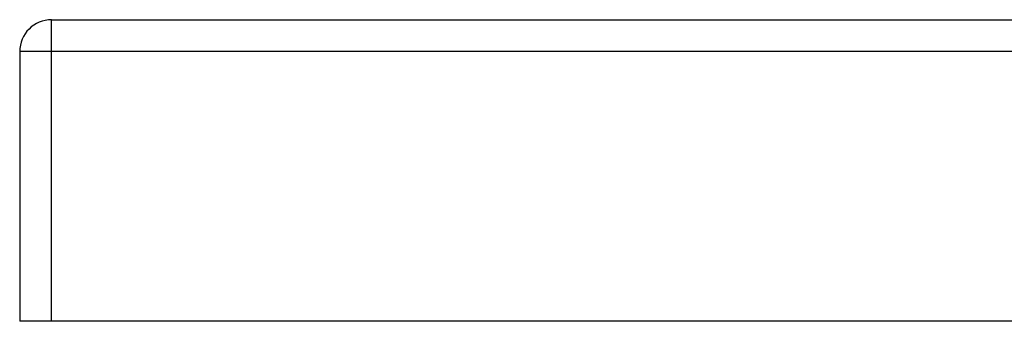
# Model space of a CAD drawing. Header units: inches. Extents: x 11 to 342, y 26 to 169.
# Tile 73 of 149: x 10.52 to 13.573, y 168.247 to 169.181. Entities that reach past the tile are written whole.
import ezdxf

# ---------------------------------------------------------------- set-up
doc = ezdxf.new("R2010")
doc.units = ezdxf.units.IN
doc.header["$MEASUREMENT"] = 0
doc.layers.add('Visible Edges(ANSI)', color=7, linetype='Continuous', lineweight=25)
doc.layers.add('Visible Tangent Edges(ANSI)', color=7, linetype='Continuous', lineweight=25)

msp = doc.modelspace()

# ---------------------------------------------------------------- linework, layer by layer
at = {"layer": 'Visible Edges(ANSI)'}
for p, q in [((10.6194, 169.1806), (82.2244, 169.1806)), ((10.5204, 169.0816), (10.5204, 168.2466)), ((10.6194, 168.2466), (10.5204, 168.2466)), ((82.2244, 168.2466), (10.6194, 168.2466))]:
    msp.add_line(p, q, dxfattribs=at)
msp.add_arc((10.6194, 169.0816), 0.099, 90, 180, dxfattribs=at)
at = {"layer": 'Visible Tangent Edges(ANSI)'}
for p, q in [((10.6194, 169.0816), (10.6194, 169.1806)), ((10.6194, 169.0816), (10.5204, 169.0816)), ((10.6194, 168.2466), (10.6194, 169.0816)), ((82.2244, 169.0816), (10.6194, 169.0816))]:
    msp.add_line(p, q, dxfattribs=at)

doc.saveas('drawing.dxf')
